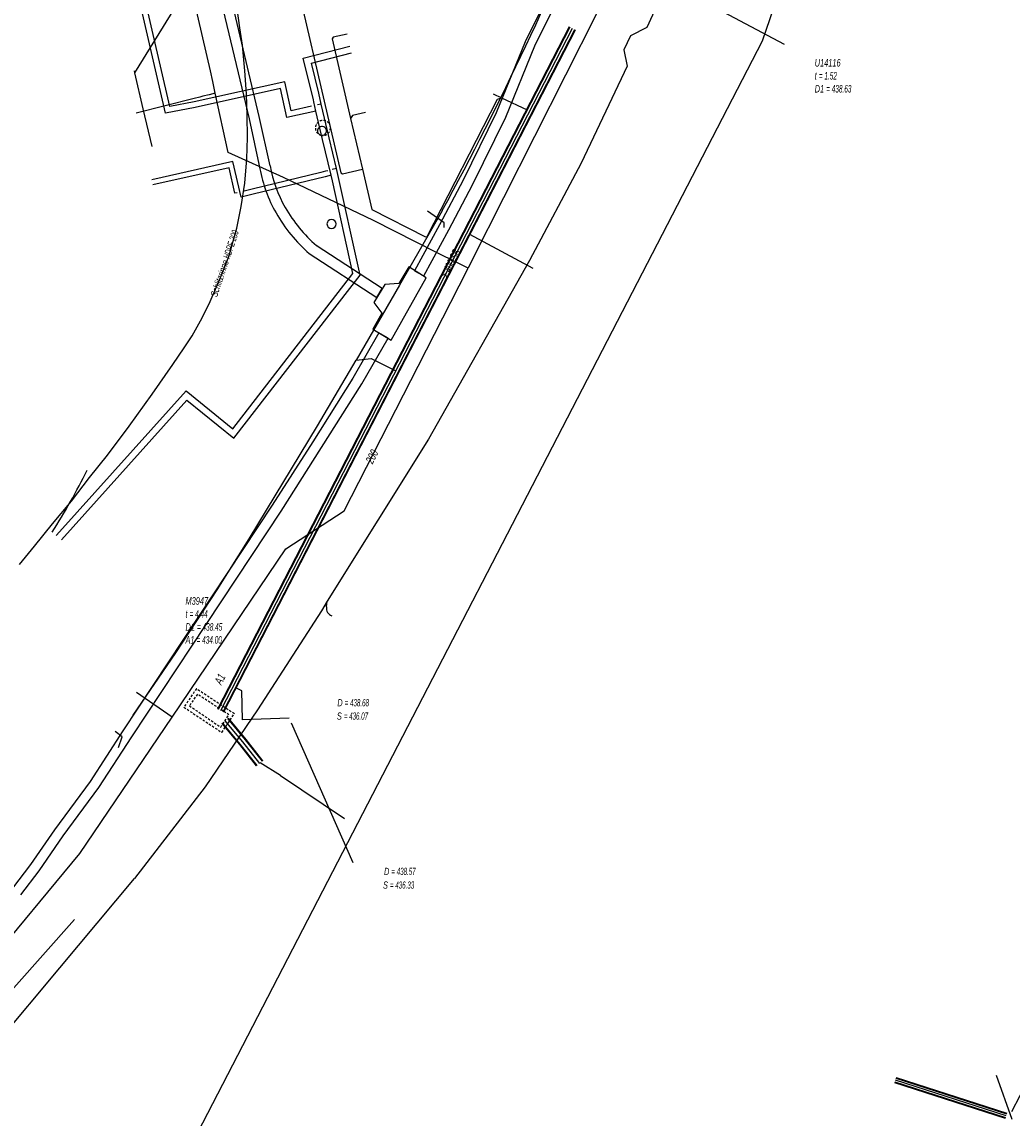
# Model space of a CAD drawing. Header units: metres. Extents: x 2695563 to 2696938, y 1260544 to 1262032.
# Tile 253 of 256: x 2696609 to 2696675, y 1261502 to 1261575. Entities that reach past the tile are written whole.
import ezdxf

# ---------------------------------------------------------------- set-up
doc = ezdxf.new("R2010")
doc.units = ezdxf.units.M
doc.linetypes.add('AUSGEZOGEN', pattern=[0])
doc.linetypes.add('STRICHLINIE2_S3', pattern=[0.25, 0.15, -0.1])
for name, color, linetype in [('AW_LK_ Haltung Text', 7, 'AUSGEZOGEN'), ('AW_LK_Ein-Auslauftext', 24, 'AUSGEZOGEN'), ('AW_LK_Haltung', 24, 'AUSGEZOGEN'), ('AW_LK_Normschacht Text', 24, 'AUSGEZOGEN'), ('AW_LK_Schacht Detaillinie', 24, 'AUSGEZOGEN'), ('AW_LK_Schacht Detailpolygon', 24, 'AUSGEZOGEN'), ('AW_LK_Trasselinie', 24, 'AUSGEZOGEN'), ('EW_LK_Bauwerk_FL_Linie_Punkt', 1, 'AUSGEZOGEN'), ('EW_LK_Trasseabs', 1, 'AUSGEZOGEN'), ('EW_LK_Trasserand', 1, 'AUSGEZOGEN'), ('FW_LK_Bauwerk_Linie', 200, 'AUSGEZOGEN'), ('FW_LK_Leitung', 200, 'AUSGEZOGEN'), ('TV_LK_LEITUNG', 92, 'AUSGEZOGEN'), ('WA_LK_Leitung', 171, 'AUSGEZOGEN'), ('WA_LK_Leitung_Text', 171, 'AUSGEZOGEN')]:
    doc.layers.add(name, color=color, linetype=linetype)
doc.styles.add('ARIAL', font='arial.ttf')
pattern_1 = [(0, (2708005, 1273150), (6075, 6075), [6075, -6075]), (90, (2708005, 1273150), (-6075, 6075), [6075, -6075])]

# ---------------------------------------------------------------- blocks, each defined once
blk = doc.blocks.new('COMPLEXOBJECT_1472')
at = {"layer": 'AW_LK_Trasselinie', "color": 24, "linetype": 'AUSGEZOGEN', "transparency": 33554687}
blk.add_line((6648.732, 11414.073), (6684.262, 11478.949), dxfattribs=at)
for centre, radius, start, end in [((6673.463, 11549.192), 57.25, 306.47977, 309.98008), ((6673.306, 11549.321), 57.448, 301.99734, 306.53001), ((6730.097, 11457.294), 50.694, 121.31945, 138.05604), ((6730.092, 11457.3), 50.686, 138.05788, 154.71565), ((6698.795, 11394.33), 53.815, 158.4777, 164.63987), ((6698.781, 11394.307), 53.808, 164.61156, 169.88657)]:
    blk.add_arc(centre, radius, start, end, dxfattribs=at)
blk = doc.blocks.new('COMPLEXOBJECT_1473')
at = {"layer": 'AW_LK_Trasselinie', "color": 24, "linetype": 'AUSGEZOGEN', "transparency": 33554687}
blk.add_line((6648.981, 11413.968), (6684.496, 11478.815), dxfattribs=at)
for centre, radius, start, end in [((6677.594, 11543.389), 50.422, 306.00797, 310.6294), ((6677.523, 11543.5), 50.553, 301.42816, 305.99927), ((6729.961, 11457.394), 50.263, 121.25376, 138.0241), ((6729.908, 11457.449), 50.187, 138.02973, 154.80288), ((6701.736, 11393.491), 56.59, 158.78574, 164.61512), ((6701.919, 11393.417), 56.786, 164.59236, 169.58341)]:
    blk.add_arc(centre, radius, start, end, dxfattribs=at)
blk = doc.blocks.new('COMPLEXOBJECT_1474')
at = {"layer": 'AW_LK_Trasselinie', "color": 24, "linetype": 'AUSGEZOGEN', "transparency": 33554687}
blk.add_line((6650.087, 11413.502), (6685.539, 11478.22), dxfattribs=at)
for centre, radius, start, end in [((6679.396, 11540.756), 48.433, 306.13859, 311.05172), ((6679.395, 11540.807), 48.475, 301.16214, 306.10394), ((6730.151, 11457.23), 49.307, 121.37564, 138.02483), ((6730.171, 11457.234), 49.32, 138.04388, 154.81678), ((6698.206, 11394.466), 51.747, 158.4166, 164.70712), ((6697.692, 11394.589), 51.22, 164.68741, 170.13497)]:
    blk.add_arc(centre, radius, start, end, dxfattribs=at)
blk = doc.blocks.new('COMPLEXOBJECT_1475')
at = {"layer": 'AW_LK_Trasselinie', "color": 24, "linetype": 'AUSGEZOGEN', "transparency": 33554687}
blk.add_line((6650.336, 11413.397), (6685.773, 11478.087), dxfattribs=at)
for centre, radius, start, end in [((6677.592, 11543.4), 51.898, 306.02976, 310.65787), ((6677.932, 11542.935), 51.322, 301.32968, 306.02779), ((6730.133, 11457.257), 49.005, 121.37621, 138.03131), ((6730.108, 11457.266), 48.98, 138.01974, 154.84408), ((6698.358, 11394.403), 51.642, 158.41976, 164.69753), ((6697.967, 11394.484), 51.243, 164.66988, 170.09835)]:
    blk.add_arc(centre, radius, start, end, dxfattribs=at)
blk = doc.blocks.new('COMPLEXOBJECT_1496')
at = {"layer": 'AW_LK_Schacht Detaillinie', "color": 24, "linetype": 'AUSGEZOGEN', "transparency": 33554687}
blk.add_line((6651.829, 11600.614), (6651.982, 11600.965), dxfattribs=at)
for centre, radius, start, end in [((6483.129, 11651.004), 176.065, 338.02221, 343.36939), ((6435.837, 11671.262), 227.504, 331.55784, 337.74848)]:
    blk.add_arc(centre, radius, start, end, dxfattribs=at)
blk = doc.blocks.new('COMPLEXOBJECT_1548')
at = {"layer": 'AW_LK_Haltung', "color": 24, "linetype": 'AUSGEZOGEN', "transparency": 33554687}
blk.add_line((6649.534, 11413.735), (6685.014, 11478.525), dxfattribs=at)
for centre, radius, start, end in [((6679.367, 11541.011), 48.057, 306.03487, 310.88423), ((6679.073, 11541.409), 48.552, 301.14819, 306.04021), ((6730.199, 11457.202), 49.962, 121.37701, 138.04571), ((6730.231, 11457.171), 50.006, 138.04379, 154.7207), ((6696.504, 11395.139), 50.518, 158.40052, 164.41511), ((6696.445, 11395.141), 50.46, 164.40003, 170.44661)]:
    blk.add_arc(centre, radius, start, end, dxfattribs=at)
blk = doc.blocks.new('COMPLEXOBJECT_1584')
at = {"layer": 'FW_LK_Bauwerk_Linie', "color": 200, "linetype": 'AUSGEZOGEN', "transparency": 33554687}
for start, end in [(90, 270), (270, 90)]:
    blk.add_arc((6628.519, 11562.026), 0.3, start, end, dxfattribs=at)
blk = doc.blocks.new('COMPLEXOBJECT_1587')
at = {"layer": 'FW_LK_Bauwerk_Linie', "color": 200, "linetype": 'AUSGEZOGEN', "transparency": 33554687}
for radius, start, end in [(0.299, 130.00842, 297.10473), (0.3, 296.90038, 130.21276)]:
    blk.add_arc((6627.889, 11568.212), radius, start, end, dxfattribs=at)
blk = doc.blocks.new('COMPLEXOBJECT_1588')
at = {"layer": 'FW_LK_Bauwerk_Linie', "color": 200, "linetype": 'STRICHLINIE2_S3', "transparency": 33554687}
blk.add_line((6627.824, 11567.919), (6627.784, 11567.931), dxfattribs=at)
blk.add_arc((6627.947, 11568.403), 0.5, 255.6957, 250.90581, dxfattribs=at)
blk = doc.blocks.new('COMPLEXOBJECT_1732')
at = {"layer": 'EW_LK_Trasserand', "color": 1, "linetype": 'AUSGEZOGEN', "transparency": 33554687}
blk.add_line((6631.894, 11557.732), (6627.51, 11560.583), dxfattribs=at)
for points in [[(6624.433, 11565.89), (6623.72, 11569.163), (6621.381, 11579.013), (6620.67, 11581.938), (6620.38, 11583.224), (6619.697, 11583.07), (6619.988, 11581.778), (6620.701, 11578.849), (6623.038, 11569.007), (6623.759, 11565.694)], [(6627.036, 11560.055), (6631.534, 11557.131), (6631.894, 11557.732)]]:
    blk.add_lwpolyline(points, dxfattribs=at)
for centre, radius, start, end in [((6632.972, 11567.406), 9.371, 190.52734, 209.70851), ((6633.186, 11567.516), 8.902, 190.52605, 209.65199), ((6634.268, 11568.19), 10.885, 209.91402, 228.36448), ((6634.314, 11568.232), 10.237, 210.00931, 228.34708)]:
    blk.add_arc(centre, radius, start, end, dxfattribs=at)
blk = doc.blocks.new('COMPLEXOBJECT_2007')
at = {"layer": 'EW_LK_Trasseabs', "color": 1, "linetype": 'AUSGEZOGEN', "transparency": 33554687}
blk.add_lwpolyline([(6628.181, 11536.584), (6628.233, 11536.971), (6627.843, 11536.332), (6623.609, 11529.741), (6620.119, 11524.629), (6615.423, 11518.537)], dxfattribs=at)
blk.add_arc((6628.735, 11536.514), 0.558, 172.8201, 249.89847, dxfattribs=at)

msp = doc.modelspace()

# ---------------------------------------------------------------- hatches: boundary and pattern name
at = {"layer": 'EW_LK_Bauwerk_FL_Linie_Punkt', "lineweight": 18, "transparency": 33554687}
h = msp.add_hatch(dxfattribs=at)
h.set_pattern_fill('MUSTER', color=1, scale=4050, style=0, pattern_type=2)
h.set_pattern_definition([(0, (2703955, 1269100), (4050, 4050), [4050, -4050]), (90, (2703955, 1269100), (-4050, 4050), [4050, -4050])])
h.paths.add_polyline_path([(2696633.451, 1261554.125), (2696635.78, 1261558.26), (2696634.623, 1261558.981), (2696633.974, 1261557.876), (2696633.032, 1261557.822), (2696632.304, 1261556.608), (2696632.838, 1261555.898), (2696632.232, 1261554.84)], flags=0)
at = {"layer": 'EW_LK_Trasserand', "lineweight": 18, "transparency": 33554687}
h = msp.add_hatch(dxfattribs=at)
h.set_pattern_fill('MUSTER', color=1, scale=6075, style=0, pattern_type=2)
h.set_pattern_definition(pattern_1)
h.paths.add_polyline_path([(2696635.625, 1261558.38), (2696637.281, 1261561.441), (2696638.867, 1261564.425), (2696641.077, 1261568.93), (2696642.994, 1261573.658), (2696645.215, 1261578.146), (2696647.435, 1261582.66), (2696649.363, 1261587.292), (2696651.238, 1261592.185), (2696652.928, 1261596.935), (2696654.429, 1261601.733), (2696655.504, 1261605.696), (2696654.831, 1261605.889), (2696653.757, 1261601.929), (2696652.264, 1261597.157), (2696650.581, 1261592.428), (2696648.713, 1261587.551), (2696646.797, 1261582.949), (2696644.588, 1261578.455), (2696642.355, 1261573.945), (2696640.438, 1261569.216), (2696638.244, 1261564.744), (2696636.663, 1261561.77), (2696635.011, 1261558.716)], flags=0)
h = msp.add_hatch(dxfattribs=at)
h.set_pattern_fill('MUSTER', color=1, scale=6075, style=0, pattern_type=2)
h.set_pattern_definition(pattern_1)
h.paths.add_polyline_path([(2696632.864, 1261557.542), (2696628.48, 1261560.393), (2696628.401, 1261560.464), (2696628.324, 1261560.535), (2696628.246, 1261560.607), (2696628.17, 1261560.68), (2696628.094, 1261560.754), (2696628.02, 1261560.829), (2696627.945, 1261560.904), (2696627.872, 1261560.98), (2696627.8, 1261561.057), (2696627.728, 1261561.135), (2696627.657, 1261561.213), (2696627.587, 1261561.292), (2696627.518, 1261561.372), (2696627.449, 1261561.453), (2696627.382, 1261561.534), (2696627.315, 1261561.616), (2696627.249, 1261561.699), (2696627.184, 1261561.782), (2696627.12, 1261561.866), (2696627.056, 1261561.95), (2696626.994, 1261562.036), (2696626.932, 1261562.122), (2696626.872, 1261562.208), (2696626.812, 1261562.295), (2696626.753, 1261562.383), (2696626.695, 1261562.471), (2696626.638, 1261562.56), (2696626.582, 1261562.65), (2696626.527, 1261562.74), (2696626.472, 1261562.831), (2696626.419, 1261562.922), (2696626.372, 1261563.006), (2696626.326, 1261563.09), (2696626.281, 1261563.174), (2696626.237, 1261563.259), (2696626.193, 1261563.345), (2696626.151, 1261563.431), (2696626.109, 1261563.517), (2696626.069, 1261563.604), (2696626.029, 1261563.691), (2696625.99, 1261563.779), (2696625.953, 1261563.867), (2696625.916, 1261563.956), (2696625.88, 1261564.045), (2696625.845, 1261564.134), (2696625.811, 1261564.224), (2696625.778, 1261564.314), (2696625.747, 1261564.404), (2696625.716, 1261564.495), (2696625.686, 1261564.586), (2696625.657, 1261564.677), (2696625.628, 1261564.769), (2696625.601, 1261564.861), (2696625.575, 1261564.953), (2696625.55, 1261565.045), (2696625.526, 1261565.138), (2696625.503, 1261565.231), (2696625.481, 1261565.325), (2696625.46, 1261565.418), (2696625.44, 1261565.512), (2696625.421, 1261565.606), (2696625.403, 1261565.7), (2696624.69, 1261568.973), (2696622.351, 1261578.823), (2696621.64, 1261581.748), (2696621.35, 1261583.034), (2696620.667, 1261582.88), (2696620.958, 1261581.588), (2696621.671, 1261578.659), (2696624.008, 1261568.817), (2696624.729, 1261565.504), (2696624.748, 1261565.405), (2696624.768, 1261565.305), (2696624.789, 1261565.206), (2696624.812, 1261565.108), (2696624.835, 1261565.009), (2696624.859, 1261564.911), (2696624.885, 1261564.813), (2696624.911, 1261564.715), (2696624.939, 1261564.618), (2696624.967, 1261564.521), (2696624.997, 1261564.424), (2696625.028, 1261564.328), (2696625.059, 1261564.232), (2696625.092, 1261564.136), (2696625.126, 1261564.041), (2696625.161, 1261563.945), (2696625.196, 1261563.851), (2696625.233, 1261563.757), (2696625.271, 1261563.663), (2696625.31, 1261563.569), (2696625.35, 1261563.476), (2696625.391, 1261563.384), (2696625.433, 1261563.292), (2696625.476, 1261563.2), (2696625.519, 1261563.109), (2696625.564, 1261563.018), (2696625.61, 1261562.928), (2696625.657, 1261562.838), (2696625.705, 1261562.749), (2696625.753, 1261562.66), (2696625.803, 1261562.572), (2696625.86, 1261562.474), (2696625.918, 1261562.377), (2696625.977, 1261562.281), (2696626.037, 1261562.185), (2696626.098, 1261562.089), (2696626.159, 1261561.995), (2696626.222, 1261561.901), (2696626.286, 1261561.808), (2696626.351, 1261561.715), (2696626.417, 1261561.623), (2696626.483, 1261561.532), (2696626.551, 1261561.441), (2696626.62, 1261561.351), (2696626.689, 1261561.262), (2696626.76, 1261561.174), (2696626.831, 1261561.086), (2696626.903, 1261560.999), (2696626.977, 1261560.913), (2696627.051, 1261560.827), (2696627.126, 1261560.743), (2696627.201, 1261560.659), (2696627.278, 1261560.576), (2696627.356, 1261560.493), (2696627.434, 1261560.412), (2696627.513, 1261560.331), (2696627.593, 1261560.251), (2696627.674, 1261560.172), (2696627.756, 1261560.094), (2696627.839, 1261560.017), (2696627.922, 1261559.941), (2696628.006, 1261559.865), (2696632.504, 1261556.941)], flags=0)
h = msp.add_hatch(dxfattribs=at)
h.set_pattern_fill('MUSTER', color=1, scale=6075, style=0, pattern_type=2)
h.set_pattern_definition(pattern_1)
h.paths.add_polyline_path([(2696604.011, 1261512.192), (2696605.166, 1261513.256), (2696606.707, 1261514.606), (2696608.831, 1261517.272), (2696610.053, 1261518.871), (2696611.645, 1261521.187), (2696614.033, 1261524.406), (2696616.216, 1261527.771), (2696620.198, 1261533.797), (2696626.139, 1261542.761), (2696628.831, 1261546.985), (2696631.508, 1261551.222), (2696633.248, 1261554.247), (2696632.642, 1261554.596), (2696630.908, 1261551.584), (2696628.24, 1261547.36), (2696625.552, 1261543.143), (2696619.615, 1261534.183), (2696615.63, 1261528.154), (2696613.457, 1261524.806), (2696611.076, 1261521.594), (2696609.486, 1261519.282), (2696608.279, 1261517.703), (2696606.199, 1261515.092), (2696604.698, 1261513.777), (2696603.537, 1261512.707)], flags=0)

# ---------------------------------------------------------------- linework, layer by layer
at = {"layer": 'AW_LK_Haltung', "color": 24, "linetype": 'AUSGEZOGEN', "transparency": 33554687}
for p, q in [((2696659.584, 1261573.766), (2696653.492, 1261577.007)), ((2696642.884, 1261558.872), (2696638.686, 1261561.143)), ((2696630.93, 1261519.4), (2696626.819, 1261528.677)), ((2696626.099, 1261525.185), (2696624.74, 1261526.029)), ((2696626.099, 1261525.185), (2696630.353, 1261522.347)), ((2696673.665, 1261505.284), (2696674.711, 1261502.373))]:
    msp.add_line(p, q, dxfattribs=at)
at = {"layer": 'AW_LK_Haltung', "linetype": 'AUSGEZOGEN', "transparency": 33554687}
for p, q in [((2696621.94, 1261529.616), (2696645.304, 1261574.943)), ((2696621.958, 1261529.607), (2696645.322, 1261574.934)), ((2696621.976, 1261529.597), (2696645.34, 1261574.924)), ((2696622.296, 1261529.433), (2696645.66, 1261574.76)), ((2696622.314, 1261529.423), (2696645.678, 1261574.75)), ((2696622.332, 1261529.414), (2696645.696, 1261574.741)), ((2696623.387, 1261527.256), (2696622.222, 1261528.656)), ((2696623.403, 1261527.269), (2696622.238, 1261528.669)), ((2696623.418, 1261527.281), (2696622.253, 1261528.682)), ((2696623.776, 1261527.571), (2696622.607, 1261528.976)), ((2696623.791, 1261527.583), (2696622.622, 1261528.989)), ((2696623.807, 1261527.596), (2696622.638, 1261529.002)), ((2696624.509, 1261525.83), (2696623.387, 1261527.256)), ((2696624.525, 1261525.842), (2696623.403, 1261527.269)), ((2696624.54, 1261525.855), (2696623.418, 1261527.281)), ((2696624.902, 1261526.139), (2696623.776, 1261527.571)), ((2696624.917, 1261526.152), (2696623.791, 1261527.583)), ((2696624.933, 1261526.164), (2696623.807, 1261527.596)), ((2696674.71, 1261502.877), (2696680.611, 1261514.268)), ((2696666.997, 1261505.091), (2696674.353, 1261502.726)), ((2696667.003, 1261505.11), (2696674.359, 1261502.745)), ((2696667.009, 1261505.129), (2696674.365, 1261502.764)), ((2696666.905, 1261504.805), (2696674.261, 1261502.44)), ((2696666.911, 1261504.824), (2696674.267, 1261502.459)), ((2696666.917, 1261504.843), (2696674.273, 1261502.478))]:
    msp.add_line(p, q, dxfattribs=at)
at = {"layer": 'AW_LK_Haltung', "color": 255, "transparency": 33554687}
for p, q in [((2696622.136, 1261529.515), (2696645.5, 1261574.842)), ((2696623.597, 1261527.426), (2696622.43, 1261528.829)), ((2696624.721, 1261525.997), (2696623.597, 1261527.426)), ((2696666.957, 1261504.967), (2696674.313, 1261502.602))]:
    msp.add_line(p, q, dxfattribs=at)
at = {"layer": 'AW_LK_Haltung', "color": 24, "linetype": 'AUSGEZOGEN', "transparency": 33554687}
for points in [[(2696623.573, 1261590.465), (2696623.817, 1261589.409), (2696625.487, 1261582.217), (2696626.279, 1261581.726), (2696630.116, 1261565.232), (2696630.215, 1261565.171), (2696631.54, 1261565.467)], [(2696616.417, 1261571.884), (2696619.076, 1261576.165), (2696617.383, 1261583.432), (2696617.345, 1261583.552)], [(2696630.537, 1261574.449), (2696629.588, 1261574.236), (2696629.529, 1261574.138), (2696630.76, 1261568.842), (2696631.54, 1261565.467)], [(2696631.54, 1261565.467), (2696632.17, 1261562.79), (2696635.738, 1261560.972), (2696635.855, 1261561.002), (2696640.525, 1261570.129), (2696640.797, 1261570.224)], [(2696640.238, 1261570.488), (2696640.797, 1261570.224), (2696642.483, 1261569.426)], [(2696631.746, 1261569.24), (2696630.884, 1261569.042), (2696630.76, 1261568.842)], [(2696631.129, 1261552.79), (2696632.119, 1261552.893), (2696633.771, 1261552.087)], [(2696626.681, 1261528.996), (2696623.584, 1261528.89), (2696623.519, 1261530.821), (2696623.136, 1261531.019)], [(2696612.412, 1261515.619), (2696594.678, 1261495.688), (2696593.635, 1261495.67), (2696591.877, 1261496.702)]]:
    msp.add_lwpolyline(points, dxfattribs=at)
at = {"layer": 'AW_LK_Schacht Detaillinie', "color": 24, "linetype": 'AUSGEZOGEN', "transparency": 33554687}
for points in [[(2696608.751, 1261539.201), (2696609.754, 1261540.425), (2696610.944, 1261541.907), (2696612.203, 1261543.421), (2696613.407, 1261544.999), (2696614.596, 1261546.469), (2696616.032, 1261548.394), (2696617.572, 1261550.53), (2696618.938, 1261552.502), (2696619.696, 1261553.599), (2696620.22, 1261554.403), (2696620.885, 1261555.603), (2696621.433, 1261556.678), (2696622.064, 1261558.171), (2696622.658, 1261559.663), (2696623.196, 1261561.555), (2696623.488, 1261563.004), (2696623.733, 1261564.553), (2696623.861, 1261566.161), (2696623.908, 1261567.582), (2696623.873, 1261569.039), (2696623.85, 1261570.49), (2696623.733, 1261572.004), (2696623.57, 1261573.705), (2696623.407, 1261574.875), (2696623.186, 1261576.308)], [(2696617.563, 1261566.986), (2696616.979, 1261569.48), (2696616.417, 1261571.884), (2696616.39, 1261571.997)], [(2696636.851, 1261562.718), (2696634.005, 1261557.779), (2696631.129, 1261552.79)], [(2696616.31, 1261529.208), (2696619.132, 1261533.334), (2696621.879, 1261537.523), (2696624.018, 1261540.916), (2696628.553, 1261548.415), (2696631.129, 1261552.79)]]:
    msp.add_lwpolyline(points, dxfattribs=at)
at = {"layer": 'AW_LK_Schacht Detailpolygon', "color": 24, "linetype": 'STRICHLINIE2_S3', "transparency": 33554687}
for points in [[(2696620.509, 1261530.957), (2696619.681, 1261529.733), (2696622.199, 1261528.054), (2696623.031, 1261529.289), (2696620.509, 1261530.957)], [(2696620.575, 1261530.595), (2696620.046, 1261529.827), (2696622.125, 1261528.404), (2696622.674, 1261529.226), (2696620.575, 1261530.595)]]:
    msp.add_lwpolyline(points, close=True, dxfattribs=at)
at = {"layer": 'EW_LK_Bauwerk_FL_Linie_Punkt', "color": 1, "linetype": 'AUSGEZOGEN', "transparency": 33554687}
msp.add_lwpolyline([(2696633.451, 1261554.125), (2696635.78, 1261558.26), (2696634.623, 1261558.981), (2696633.974, 1261557.876), (2696633.032, 1261557.822), (2696632.304, 1261556.608), (2696632.838, 1261555.898), (2696632.232, 1261554.84), (2696633.451, 1261554.125)], close=True, dxfattribs=at)
at = {"layer": 'EW_LK_Trasseabs', "color": 1, "linetype": 'AUSGEZOGEN', "transparency": 33554687}
for p, q in [((2696611.443, 1261512.407), (2696616.393, 1261518.347)), ((2696601.385, 1261500.45), (2696611.443, 1261512.407))]:
    msp.add_line(p, q, dxfattribs=at)
for points in [[(2696651.505, 1261576.077), (2696651.076, 1261576.231), (2696650.435, 1261574.88), (2696649.359, 1261574.337), (2696648.926, 1261573.407), (2696649.145, 1261572.311), (2696646.092, 1261565.863), (2696642.64, 1261559.41), (2696635.934, 1261547.527), (2696629.203, 1261536.781)], [(2696636.97, 1261561.607), (2696636.983, 1261561.917), (2696635.879, 1261562.676)], [(2696615.338, 1261527.06), (2696615.569, 1261527.755), (2696615.103, 1261528.123)]]:
    msp.add_lwpolyline(points, dxfattribs=at)
msp.add_arc((2696566.263, 1261569.176), 52.628, 328.07977, 333.24552, dxfattribs=at)
at = {"layer": 'EW_LK_Trasserand', "color": 1, "linetype": 'AUSGEZOGEN', "transparency": 33554687}
for points in [[(2696644.588, 1261578.455), (2696642.355, 1261573.945), (2696640.438, 1261569.216), (2696638.244, 1261564.744), (2696636.663, 1261561.77), (2696635.011, 1261558.716), (2696635.625, 1261558.38), (2696635.625, 1261558.38), (2696637.281, 1261561.441), (2696638.867, 1261564.425), (2696641.077, 1261568.93), (2696642.994, 1261573.658), (2696645.215, 1261578.146)], [(2696608.831, 1261517.272), (2696610.053, 1261518.871), (2696611.645, 1261521.187), (2696614.033, 1261524.406), (2696616.216, 1261527.771), (2696620.198, 1261533.797), (2696626.139, 1261542.761), (2696628.831, 1261546.985), (2696631.508, 1261551.222), (2696633.248, 1261554.247), (2696632.642, 1261554.596), (2696630.908, 1261551.584), (2696628.24, 1261547.36), (2696625.552, 1261543.143), (2696619.615, 1261534.183), (2696615.63, 1261528.154), (2696613.457, 1261524.806), (2696611.076, 1261521.594), (2696609.486, 1261519.282), (2696608.279, 1261517.703)]]:
    msp.add_lwpolyline(points, dxfattribs=at)
at = {"layer": 'FW_LK_Leitung', "color": 200, "linetype": 'AUSGEZOGEN', "transparency": 33554687}
for p, q in [((2696628.803, 1261569.8), (2696628.652, 1261570.532)), ((2696628.899, 1261567.446), (2696628.448, 1261569.333)), ((2696628.803, 1261569.8), (2696628.554, 1261569.746)), ((2696629.341, 1261567.551), (2696628.803, 1261569.8)), ((2696629.465, 1261565.081), (2696628.899, 1261567.446)), ((2696629.825, 1261565.529), (2696629.341, 1261567.551)), ((2696629.825, 1261565.529), (2696629.533, 1261565.452))]:
    msp.add_line(p, q, dxfattribs=at)
for points in [[(2696628.448, 1261569.333), (2696626.518, 1261568.907), (2696626.095, 1261570.825), (2696620.432, 1261569.575), (2696618.46, 1261569.194), (2696613.619, 1261590.154), (2696612.235, 1261596.251)], [(2696628.164, 1261569.659), (2696626.808, 1261569.36), (2696626.384, 1261571.278), (2696620.355, 1261569.947), (2696618.747, 1261569.636), (2696613.99, 1261590.238), (2696612.605, 1261596.336)], [(2696628.291, 1261570.076), (2696627.597, 1261572.855), (2696630.717, 1261573.652)], [(2696628.652, 1261570.532), (2696628.154, 1261572.523), (2696630.821, 1261573.204)], [(2696628.448, 1261569.333), (2696628.319, 1261569.947), (2696628.291, 1261570.076)], [(2696611.541, 1261540.841), (2696619.87, 1261550.125), (2696622.999, 1261547.594), (2696631.387, 1261558.434), (2696629.825, 1261565.529)], [(2696629.465, 1261565.081), (2696629.061, 1261564.971), (2696624.286, 1261563.812), (2696623.481, 1261563.622), (2696622.934, 1261565.979), (2696617.537, 1261564.756)], [(2696623.209, 1261563.908), (2696623.073, 1261563.875), (2696622.679, 1261565.572), (2696617.613, 1261564.425)], [(2696611.196, 1261541.13), (2696611.417, 1261541.376), (2696619.821, 1261550.743), (2696622.925, 1261548.233), (2696630.902, 1261558.543), (2696629.548, 1261564.702), (2696629.465, 1261565.081)], [(2696629.243, 1261565.375), (2696629.084, 1261565.333), (2696628.776, 1261565.252), (2696624.207, 1261564.143), (2696623.599, 1261563.999)]]:
    msp.add_lwpolyline(points, dxfattribs=at)
at = {"layer": 'TV_LK_LEITUNG', "color": 92, "linetype": 'AUSGEZOGEN', "transparency": 33554687}
msp.add_lwpolyline([(2696677.045, 1261629.232), (2696658.101, 1261573.975), (2696530.873, 1261328), (2696408.491, 1261090.508), (2696318.826, 1260920.87), (2696318.826, 1260899.059), (2696246.124, 1260788.795)], dxfattribs=at)
at = {"layer": 'WA_LK_Leitung', "color": 7, "linetype": 'AUSGEZOGEN', "transparency": 33554687}
for p, q in [((2696620.367, 1261570.17), (2696616.515, 1261569.2)), ((2696618.89, 1261529.06), (2696616.536, 1261530.708))]:
    msp.add_line(p, q, dxfattribs=at)
for points in [[(2696662.982, 1261615.443), (2696653.892, 1261592.727), (2696647.102, 1261575.792), (2696638.869, 1261559.501), (2696638.567, 1261558.903)], [(2696621.603, 1261571.296), (2696621.44, 1261572.004), (2696617.491, 1261589.114)], [(2696638.567, 1261558.903), (2696638.342, 1261559.013), (2696637.823, 1261559.266), (2696636.512, 1261559.906), (2696632.285, 1261562.072), (2696626.288, 1261564.911), (2696622.613, 1261566.587), (2696621.764, 1261570.529), (2696621.603, 1261571.296)], [(2696621.764, 1261570.529), (2696621.348, 1261570.422), (2696620.932, 1261570.315), (2696620.739, 1261570.265), (2696620.367, 1261570.17)], [(2696565.428, 1261468.856), (2696567.521, 1261470.854), (2696567.595, 1261472.739), (2696593.94, 1261497.287), (2696612.773, 1261520.017), (2696618.89, 1261529.06), (2696626.457, 1261540.252), (2696630.33, 1261542.769), (2696635.244, 1261552.388), (2696637.967, 1261557.727), (2696638.567, 1261558.903)]]:
    msp.add_lwpolyline(points, dxfattribs=at)

# ---------------------------------------------------------------- block references
at = {"layer": 'AW_LK_Haltung', "color": 24, "linetype": 'AUSGEZOGEN', "lineweight": -3, "transparency": 33554687}
msp.add_blockref('COMPLEXOBJECT_1548', (2690000.97, 1249999.81), dxfattribs=at)
at = {"layer": 'AW_LK_Schacht Detaillinie', "color": 24, "linetype": 'AUSGEZOGEN', "lineweight": -3, "transparency": 33554687}
msp.add_blockref('COMPLEXOBJECT_1496', (2690000.97, 1249999.81), dxfattribs=at)
at = {"layer": 'AW_LK_Trasselinie', "color": 24, "linetype": 'AUSGEZOGEN', "lineweight": -3, "transparency": 33554687}
for name in ['COMPLEXOBJECT_1472', 'COMPLEXOBJECT_1473', 'COMPLEXOBJECT_1474', 'COMPLEXOBJECT_1475']:
    msp.add_blockref(name, (2690000.97, 1249999.81), dxfattribs=at)
at = {"layer": 'EW_LK_Trasseabs', "color": 1, "linetype": 'AUSGEZOGEN', "lineweight": -3, "transparency": 33554687}
msp.add_blockref('COMPLEXOBJECT_2007', (2690000.97, 1249999.81), dxfattribs=at)
at = {"layer": 'EW_LK_Trasserand', "color": 1, "linetype": 'AUSGEZOGEN', "lineweight": -3, "transparency": 33554687}
msp.add_blockref('COMPLEXOBJECT_1732', (2690000.97, 1249999.81), dxfattribs=at)
at = {"layer": 'FW_LK_Bauwerk_Linie', "color": 200, "linetype": 'STRICHLINIE2_S3', "lineweight": -3, "transparency": 33554687}
msp.add_blockref('COMPLEXOBJECT_1588', (2690000.97, 1249999.81), dxfattribs=at)
at = {"layer": 'FW_LK_Bauwerk_Linie', "color": 200, "linetype": 'AUSGEZOGEN', "lineweight": -3, "transparency": 33554687}
for name in ['COMPLEXOBJECT_1587', 'COMPLEXOBJECT_1584']:
    msp.add_blockref(name, (2690000.97, 1249999.81), dxfattribs=at)

# ---------------------------------------------------------------- texts
at = {"layer": 'AW_LK_ Haltung Text', "color": 24, "transparency": 33554687, "insert": (2696637.392, 1261559.185), "char_height": 0.55705, "width": 2.45674, "attachment_point": 5, "rotation": 64.0215, "style": 'ARIAL'}
msp.add_mtext('\\A1;{\\fArial|i1|b0;\\H0.557054;\\W0.700000;\\C24;> \\W0.490000;400 SB}\\P', dxfattribs=at)
at = {"layer": 'AW_LK_Ein-Auslauftext', "color": 24, "transparency": 33554687, "insert": (2696621.922, 1261531.303), "char_height": 0.55705, "width": 0.85544, "attachment_point": 4, "rotation": 62.7309, "style": 'ARIAL'}
msp.add_mtext('\\A1;{\\fArial|i1|b0;\\H0.557054;\\W0.700000;\\C24;A1}\\P', dxfattribs=at)
at = {"layer": 'AW_LK_Normschacht Text', "color": 24, "transparency": 33554687, "char_height": 0.50641, "attachment_point": 1, "line_spacing_factor": 1.024096, "style": 'ARIAL'}
for s, insert, width in [('\\A1;{\\fArial|i1|b0;\\H0.506413;\\W0.694636;\\C24;U14116}\\P{\\fArial|i1|b0;\\H0.505000;\\W0.694636;\\C24;t \\W0.486245;= 1.52}\\P{\\fArial|i1|b0;\\H0.505000;\\W0.694636;\\C24;D1 \\W0.486245;= 438.63}\\P', (2696661.603, 1261572.797), 2.83076), ('\\A1;{\\fArial|i1|b0;\\H0.506413;\\W0.695636;\\C24;M3947}\\P{\\fArial|i1|b0;\\H0.505000;\\W0.695636;\\C24;t \\W0.486945;= 4.44}\\P{\\fArial|i1|b0;\\H0.505000;\\W0.695636;\\C24;D1 \\W0.486945;= 438.45}\\P{\\fArial|i1|b0;\\H0.505000;\\W0.695636;\\C24;A1 \\W0.486945;= 434.00}\\P', (2696619.784, 1261537.044), 2.84246)]:
    msp.add_mtext(s, dxfattribs=dict(at, insert=insert, width=width))
at = {"layer": 'AW_LK_Normschacht Text', "color": 24, "transparency": 33554687, "insert": (2696622.385, 1261559.208), "char_height": 0.48109, "width": 4.97936, "attachment_point": 5, "rotation": 71.4879, "style": 'ARIAL'}
msp.add_mtext('\\A1;{\\fArial|i1|b0;\\H0.481092;\\W0.700000;\\C24;Schlitzrinne \\W0.490000;HDPE 200}\\P', dxfattribs=at)
at = {"layer": 'AW_LK_Normschacht Text', "color": 24, "transparency": 33554687, "char_height": 0.48109, "attachment_point": 7, "style": 'ARIAL'}
for s, insert, width in [('\\A1;{\\fArial|i1|b0;\\H0.481092;\\W0.700000;\\C24;D \\W0.490000;= 438.68}\\P', (2696629.877, 1261529.781), 2.4925), ('\\A1;{\\fArial|i1|b0;\\H0.481092;\\W0.700000;\\C24;S \\W0.490000;= 436.07}\\P', (2696629.844, 1261528.894), 2.46428), ('\\A1;{\\fArial|i1|b0;\\H0.481092;\\W0.700000;\\C24;D \\W0.490000;= 438.57}\\P', (2696632.979, 1261518.575), 2.4925), ('\\A1;{\\fArial|i1|b0;\\H0.481092;\\W0.700000;\\C24;S \\W0.490000;= 436.33}\\P', (2696632.912, 1261517.669), 2.46428)]:
    msp.add_mtext(s, dxfattribs=dict(at, insert=insert, width=width))
at = {"layer": 'WA_LK_Leitung_Text', "color": 7, "transparency": 33554687, "insert": (2696632.18, 1261546.378), "char_height": 0.55426, "width": 1.10633, "attachment_point": 5, "rotation": 62.9388, "style": 'ARIAL'}
msp.add_mtext('\\A1;{\\fArial|i1|b0;\\H0.554263;\\W0.700000;\\C7;200}\\P', dxfattribs=at)

doc.saveas('drawing.dxf')
